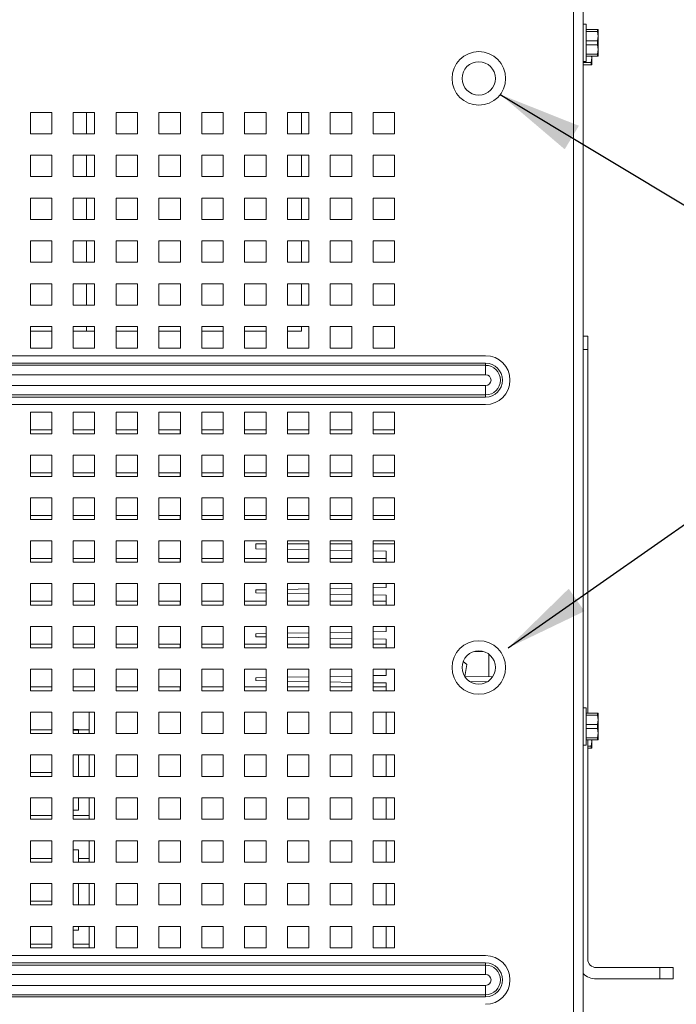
# Paper-space layout '3' of a CAD drawing. Header units: inches. Extents: x 1 to 109, y 1 to 85.
# Tile 105 of 109: x 61 to 66, y 71 to 78. Entities that reach past the tile are written whole.
import ezdxf

# ---------------------------------------------------------------- set-up
doc = ezdxf.new("R2010")
doc.units = ezdxf.units.IN
doc.header["$MEASUREMENT"] = 0
doc.styles.get("Standard").update_dxf_attribs({"font": 'GOTHIC.TTF'})
doc.dimstyles.new('SLDDIMSTYLE2', dxfattribs={"dimtxt": 0, "dimasz": 0.65, "dimexe": 0, "dimexo": 0.0625, "dimgap": 0, "dimtad": 0, "dimtih": 1, "dimtoh": 1, "dimdec": 0, "dimrnd": 1e-09, "dimzin": 0, "dimdsep": 46, "dimtxsty": 'STANDARD', "dimsah": 1, "dimcen": 0.09, "dimadec": 0, "dimazin": 0, "dimtfac": 0.65, "dimtdec": 0, "dimtofl": 0, "dimtmove": 0, "dimatfit": 3, "dimfxl": 1, "dimfrac": 2, "dimtolj": 1, "dimtzin": 0, "dimarcsym": 0})

psp = doc.layouts.new('3')

# ---------------------------------------------------------------- linework, layer by layer
at = {"color": 7, "linetype": 'Continuous', "lineweight": 15, "ltscale": 5}
for p, q in [((65.2432, 66.5449), (65.2432, 79.7501)), ((65.3172, 79.7501), (65.3172, 66.5449)), ((65.3407, 78.2734), (65.3172, 78.2734)), ((65.3407, 77.9834), (65.3407, 78.2734)), ((65.3407, 78.2326), (65.431, 78.2326)), ((65.431, 78.2161), (65.431, 78.2326)), ((65.4347, 78.2317), (65.4343, 78.2326)), ((65.4347, 78.2317), (65.4347, 78.1805)), ((65.431, 78.2161), (65.3407, 78.2161)), ((65.3407, 78.1448), (65.431, 78.1448)), ((65.4347, 78.1805), (65.431, 78.2161)), ((65.431, 78.1448), (65.4347, 78.1805)), ((65.431, 78.112), (65.431, 78.1448)), ((65.4347, 78.1805), (65.4347, 78.0763)), ((65.431, 78.112), (65.3407, 78.112)), ((65.4347, 78.0763), (65.431, 78.112)), ((65.431, 78.0407), (65.4347, 78.0763)), ((65.4347, 78.0251), (65.4347, 78.0763)), ((65.3407, 78.0407), (65.431, 78.0407)), ((65.431, 78.0242), (65.3407, 78.0242)), ((65.3812, 77.975), (65.3849, 78.0107)), ((65.3849, 78.0107), (65.3835, 78.0242)), ((65.3849, 78.0242), (65.3849, 78.0107)), ((65.3849, 77.9594), (65.3849, 78.0107)), ((65.431, 78.0242), (65.431, 78.0407)), ((65.4343, 78.0242), (65.4347, 78.0251)), ((65.3172, 77.9834), (65.3407, 77.9834)), ((65.3172, 77.975), (65.3812, 77.975)), ((65.3812, 77.9586), (65.3172, 77.9586)), ((65.3812, 77.9586), (65.3812, 77.975)), ((65.3845, 77.9586), (65.3849, 77.9594)), ((61.1842, 77.5876), (61.0175, 77.5876)), ((61.0175, 77.5876), (61.0175, 77.4209)), ((61.1842, 77.4209), (61.1842, 77.5876)), ((61.5175, 77.5876), (61.3509, 77.5876)), ((61.3509, 77.5876), (61.3509, 77.4209)), ((61.5175, 77.4209), (61.5175, 77.5876)), ((61.8509, 77.5876), (61.6842, 77.5876)), ((61.6842, 77.5876), (61.6842, 77.4209)), ((61.8509, 77.4209), (61.8509, 77.5876)), ((62.1842, 77.5876), (62.0175, 77.5876)), ((62.0175, 77.5876), (62.0175, 77.4209)), ((62.1842, 77.4209), (62.1842, 77.5876)), ((62.5175, 77.5876), (62.3509, 77.5876)), ((62.3509, 77.5876), (62.3509, 77.4209)), ((62.5175, 77.4209), (62.5175, 77.5876)), ((62.8509, 77.5876), (62.6842, 77.5876)), ((62.6842, 77.5876), (62.6842, 77.4209)), ((62.8509, 77.4209), (62.8509, 77.5876)), ((63.1842, 77.5876), (63.0175, 77.5876)), ((63.0175, 77.5876), (63.0175, 77.4209)), ((63.1257, 77.4209), (63.1257, 77.5876)), ((63.1842, 77.4209), (63.1842, 77.5876)), ((63.5175, 77.5876), (63.3509, 77.5876)), ((63.3509, 77.5876), (63.3509, 77.4209)), ((63.5175, 77.4209), (63.5175, 77.5876)), ((63.8509, 77.5876), (63.6842, 77.5876)), ((63.6842, 77.5876), (63.6842, 77.4209)), ((63.8509, 77.4209), (63.8509, 77.5876)), ((61.0175, 77.4209), (61.1842, 77.4209)), ((61.3509, 77.4209), (61.5175, 77.4209)), ((61.6842, 77.4209), (61.8509, 77.4209)), ((62.0175, 77.4209), (62.1842, 77.4209)), ((62.3509, 77.4209), (62.5175, 77.4209)), ((62.6842, 77.4209), (62.8509, 77.4209)), ((63.0175, 77.4209), (63.1842, 77.4209)), ((63.3509, 77.4209), (63.5175, 77.4209)), ((63.6842, 77.4209), (63.8509, 77.4209)), ((61.1842, 77.2542), (61.0175, 77.2542)), ((61.0175, 77.2542), (61.0175, 77.0876)), ((61.1842, 77.0876), (61.1842, 77.2542)), ((61.5175, 77.2542), (61.3509, 77.2542)), ((61.3509, 77.2542), (61.3509, 77.0876)), ((61.5175, 77.0876), (61.5175, 77.2542)), ((61.8509, 77.2542), (61.6842, 77.2542)), ((61.6842, 77.2542), (61.6842, 77.0876)), ((61.8509, 77.0876), (61.8509, 77.2542)), ((62.1842, 77.2542), (62.0175, 77.2542)), ((62.0175, 77.2542), (62.0175, 77.0876)), ((62.1842, 77.0876), (62.1842, 77.2542)), ((62.5175, 77.2542), (62.3509, 77.2542)), ((62.3509, 77.2542), (62.3509, 77.0876)), ((62.5175, 77.0876), (62.5175, 77.2542)), ((62.8509, 77.2542), (62.6842, 77.2542)), ((62.6842, 77.2542), (62.6842, 77.0876)), ((62.8509, 77.0876), (62.8509, 77.2542)), ((63.1842, 77.2542), (63.0175, 77.2542)), ((63.0175, 77.2542), (63.0175, 77.0876)), ((63.1257, 77.0876), (63.1257, 77.2542)), ((63.1842, 77.0876), (63.1842, 77.2542)), ((63.5175, 77.2542), (63.3509, 77.2542)), ((63.3509, 77.2542), (63.3509, 77.0876)), ((63.5175, 77.0876), (63.5175, 77.2542)), ((63.8509, 77.2542), (63.6842, 77.2542)), ((63.6842, 77.2542), (63.6842, 77.0876)), ((63.8509, 77.0876), (63.8509, 77.2542)), ((61.0175, 77.0876), (61.1842, 77.0876)), ((61.3509, 77.0876), (61.5175, 77.0876)), ((61.6842, 77.0876), (61.8509, 77.0876)), ((62.0175, 77.0876), (62.1842, 77.0876)), ((62.3509, 77.0876), (62.5175, 77.0876)), ((62.6842, 77.0876), (62.8509, 77.0876)), ((63.0175, 77.0876), (63.1842, 77.0876)), ((63.3509, 77.0876), (63.5175, 77.0876)), ((63.6842, 77.0876), (63.8509, 77.0876)), ((61.1842, 76.9209), (61.0175, 76.9209)), ((61.0175, 76.9209), (61.0175, 76.7542)), ((61.1842, 76.7542), (61.1842, 76.9209)), ((61.5175, 76.9209), (61.3509, 76.9209)), ((61.3509, 76.9209), (61.3509, 76.7542)), ((61.5175, 76.7542), (61.5175, 76.9209)), ((61.8509, 76.9209), (61.6842, 76.9209)), ((61.6842, 76.9209), (61.6842, 76.7542)), ((61.8509, 76.7542), (61.8509, 76.9209)), ((62.1842, 76.9209), (62.0175, 76.9209)), ((62.0175, 76.9209), (62.0175, 76.7542)), ((62.1842, 76.7542), (62.1842, 76.9209)), ((62.5175, 76.9209), (62.3509, 76.9209)), ((62.3509, 76.9209), (62.3509, 76.7542)), ((62.5175, 76.7542), (62.5175, 76.9209)), ((62.8509, 76.9209), (62.6842, 76.9209)), ((62.6842, 76.9209), (62.6842, 76.7542)), ((62.8509, 76.7542), (62.8509, 76.9209)), ((63.1842, 76.9209), (63.0175, 76.9209)), ((63.0175, 76.9209), (63.0175, 76.7542)), ((63.1257, 76.7542), (63.1257, 76.9209)), ((63.1842, 76.7542), (63.1842, 76.9209)), ((63.5175, 76.9209), (63.3509, 76.9209)), ((63.3509, 76.9209), (63.3509, 76.7542)), ((63.5175, 76.7542), (63.5175, 76.9209)), ((63.8509, 76.9209), (63.6842, 76.9209)), ((63.6842, 76.9209), (63.6842, 76.7542)), ((63.8509, 76.7542), (63.8509, 76.9209)), ((61.0175, 76.7542), (61.1842, 76.7542)), ((61.3509, 76.7542), (61.5175, 76.7542)), ((61.6842, 76.7542), (61.8509, 76.7542)), ((62.0175, 76.7542), (62.1842, 76.7542)), ((62.3509, 76.7542), (62.5175, 76.7542)), ((62.6842, 76.7542), (62.8509, 76.7542)), ((63.0175, 76.7542), (63.1842, 76.7542)), ((63.3509, 76.7542), (63.5175, 76.7542)), ((63.6842, 76.7542), (63.8509, 76.7542)), ((61.1842, 76.5876), (61.0175, 76.5876)), ((61.0175, 76.5876), (61.0175, 76.4209)), ((61.1842, 76.4209), (61.1842, 76.5876)), ((61.5175, 76.5876), (61.3509, 76.5876)), ((61.3509, 76.5876), (61.3509, 76.4209)), ((61.5175, 76.4209), (61.5175, 76.5876)), ((61.8509, 76.5876), (61.6842, 76.5876)), ((61.6842, 76.5876), (61.6842, 76.4209)), ((61.8509, 76.4209), (61.8509, 76.5876)), ((62.1842, 76.5876), (62.0175, 76.5876)), ((62.0175, 76.5876), (62.0175, 76.4209)), ((62.1842, 76.4209), (62.1842, 76.5876)), ((62.5175, 76.5876), (62.3509, 76.5876)), ((62.3509, 76.5876), (62.3509, 76.4209)), ((62.5175, 76.4209), (62.5175, 76.5876)), ((62.8509, 76.5876), (62.6842, 76.5876)), ((62.6842, 76.5876), (62.6842, 76.4209)), ((62.8509, 76.4209), (62.8509, 76.5876)), ((63.1842, 76.5876), (63.0175, 76.5876)), ((63.0175, 76.5876), (63.0175, 76.4209)), ((63.1257, 76.4209), (63.1257, 76.5876)), ((63.1842, 76.4209), (63.1842, 76.5876)), ((63.5175, 76.5876), (63.3509, 76.5876)), ((63.3509, 76.5876), (63.3509, 76.4209)), ((63.5175, 76.4209), (63.5175, 76.5876)), ((63.8509, 76.5876), (63.6842, 76.5876)), ((63.6842, 76.5876), (63.6842, 76.4209)), ((63.8509, 76.4209), (63.8509, 76.5876)), ((61.0175, 76.4209), (61.1842, 76.4209)), ((61.3509, 76.4209), (61.5175, 76.4209)), ((61.6842, 76.4209), (61.8509, 76.4209)), ((62.0175, 76.4209), (62.1842, 76.4209)), ((62.3509, 76.4209), (62.5175, 76.4209)), ((62.6842, 76.4209), (62.8509, 76.4209)), ((63.0175, 76.4209), (63.1842, 76.4209)), ((63.3509, 76.4209), (63.5175, 76.4209)), ((63.6842, 76.4209), (63.8509, 76.4209)), ((61.1842, 76.2542), (61.0175, 76.2542)), ((61.0175, 76.2542), (61.0175, 76.0876)), ((61.1842, 76.0876), (61.1842, 76.2542)), ((61.5175, 76.2542), (61.3509, 76.2542)), ((61.3509, 76.2542), (61.3509, 76.0876)), ((61.5175, 76.0876), (61.5175, 76.2542)), ((61.8509, 76.2542), (61.6842, 76.2542)), ((61.6842, 76.2542), (61.6842, 76.0876)), ((61.8509, 76.0876), (61.8509, 76.2542)), ((62.1842, 76.2542), (62.0175, 76.2542)), ((62.0175, 76.2542), (62.0175, 76.0876)), ((62.1842, 76.0876), (62.1842, 76.2542)), ((62.5175, 76.2542), (62.3509, 76.2542)), ((62.3509, 76.2542), (62.3509, 76.0876)), ((62.5175, 76.0876), (62.5175, 76.2542)), ((62.8509, 76.2542), (62.6842, 76.2542)), ((62.6842, 76.2542), (62.6842, 76.0876)), ((62.8509, 76.0876), (62.8509, 76.2542)), ((63.1842, 76.2542), (63.0175, 76.2542)), ((63.0175, 76.2542), (63.0175, 76.0876)), ((63.1257, 76.0876), (63.1257, 76.2542)), ((63.1842, 76.0876), (63.1842, 76.2542)), ((63.5175, 76.2542), (63.3509, 76.2542)), ((63.3509, 76.2542), (63.3509, 76.0876)), ((63.5175, 76.0876), (63.5175, 76.2542)), ((63.8509, 76.2542), (63.6842, 76.2542)), ((63.6842, 76.2542), (63.6842, 76.0876)), ((63.8509, 76.0876), (63.8509, 76.2542)), ((61.0175, 76.0876), (61.1842, 76.0876)), ((61.3509, 76.0876), (61.5175, 76.0876)), ((61.6842, 76.0876), (61.8509, 76.0876)), ((62.0175, 76.0876), (62.1842, 76.0876)), ((62.3509, 76.0876), (62.5175, 76.0876)), ((62.6842, 76.0876), (62.8509, 76.0876)), ((63.0175, 76.0876), (63.1842, 76.0876)), ((63.3509, 76.0876), (63.5175, 76.0876)), ((63.6842, 76.0876), (63.8509, 76.0876)), ((61.1842, 75.9209), (61.0175, 75.9209)), ((61.0175, 75.9209), (61.0175, 75.7542)), ((61.1842, 75.7542), (61.1842, 75.9209)), ((61.5175, 75.9209), (61.3509, 75.9209)), ((61.3509, 75.9209), (61.3509, 75.7542)), ((61.5175, 75.7542), (61.5175, 75.9209)), ((61.8509, 75.9209), (61.6842, 75.9209)), ((61.6842, 75.9209), (61.6842, 75.7542)), ((61.8509, 75.7542), (61.8509, 75.9209)), ((62.1842, 75.9209), (62.0175, 75.9209)), ((62.0175, 75.9209), (62.0175, 75.7542)), ((62.1842, 75.7542), (62.1842, 75.9209)), ((62.5175, 75.9209), (62.3509, 75.9209)), ((62.3509, 75.9209), (62.3509, 75.7542)), ((62.5175, 75.7542), (62.5175, 75.9209)), ((62.8509, 75.9209), (62.6842, 75.9209)), ((62.6842, 75.9209), (62.6842, 75.7542)), ((62.8509, 75.7542), (62.8509, 75.9209)), ((63.1842, 75.9209), (63.0175, 75.9209)), ((63.0175, 75.9209), (63.0175, 75.7542)), ((63.1257, 75.8859), (63.1257, 75.9209)), ((63.1842, 75.7542), (63.1842, 75.9209)), ((63.5175, 75.9209), (63.3509, 75.9209)), ((63.3509, 75.9209), (63.3509, 75.7542)), ((63.5175, 75.7542), (63.5175, 75.9209)), ((63.8509, 75.9209), (63.6842, 75.9209)), ((63.6842, 75.9209), (63.6842, 75.7542)), ((63.8509, 75.7542), (63.8509, 75.9209)), ((61.1842, 75.8859), (61.0175, 75.8859)), ((61.4547, 75.8859), (61.3509, 75.8859)), ((61.5175, 75.8859), (61.4547, 75.8859)), ((61.8509, 75.8859), (61.6842, 75.8859)), ((62.1842, 75.8859), (62.0175, 75.8859)), ((62.5175, 75.8859), (62.3509, 75.8859)), ((62.8509, 75.8859), (62.6842, 75.8859)), ((63.1257, 75.8859), (63.0175, 75.8859)), ((65.3172, 75.8462), (65.3545, 75.8462)), ((65.3545, 75.8462), (65.3545, 75.742)), ((48.3092, 75.6941), (64.5592, 75.6941)), ((61.0175, 75.7542), (61.1842, 75.7542)), ((61.3509, 75.7542), (61.5175, 75.7542)), ((61.6842, 75.7542), (61.8509, 75.7542)), ((62.0175, 75.7542), (62.1842, 75.7542)), ((62.3509, 75.7542), (62.5175, 75.7542)), ((62.6842, 75.7542), (62.8509, 75.7542)), ((63.0175, 75.7542), (63.1842, 75.7542)), ((63.3509, 75.7542), (63.5175, 75.7542)), ((63.6842, 75.7542), (63.8509, 75.7542)), ((65.3545, 72.9134), (65.3545, 75.742)), ((48.3092, 75.6359), (64.5592, 75.6359)), ((48.3092, 75.6194), (64.5592, 75.6194)), ((64.5592, 75.6194), (64.5592, 75.6359)), ((64.5592, 75.6194), (64.5592, 75.5466)), ((64.5592, 75.5466), (48.3092, 75.5466)), ((48.3092, 75.4619), (64.5592, 75.4619)), ((64.5592, 75.3891), (64.5592, 75.4619)), ((64.5592, 75.3891), (48.3092, 75.3891)), ((64.5592, 75.3726), (64.5592, 75.3891)), ((64.5592, 75.3726), (48.3092, 75.3726)), ((64.5592, 75.3144), (48.3092, 75.3144)), ((61.1842, 75.2542), (61.0175, 75.2542)), ((61.0175, 75.2542), (61.0175, 75.0876)), ((61.1842, 75.0876), (61.1842, 75.2542)), ((61.5175, 75.2542), (61.3509, 75.2542)), ((61.3509, 75.2542), (61.3509, 75.0876)), ((61.5175, 75.0876), (61.5175, 75.2542)), ((61.8509, 75.2542), (61.6842, 75.2542)), ((61.6842, 75.2542), (61.6842, 75.0876)), ((61.8509, 75.0876), (61.8509, 75.2542)), ((62.1842, 75.2542), (62.0175, 75.2542)), ((62.0175, 75.2542), (62.0175, 75.0876)), ((62.1842, 75.0876), (62.1842, 75.2542)), ((62.5175, 75.2542), (62.3509, 75.2542)), ((62.3509, 75.2542), (62.3509, 75.0876)), ((62.5175, 75.0876), (62.5175, 75.2542)), ((62.8509, 75.2542), (62.6842, 75.2542)), ((62.6842, 75.2542), (62.6842, 75.0876)), ((62.8509, 75.0876), (62.8509, 75.2542)), ((63.1842, 75.2542), (63.0175, 75.2542)), ((63.0175, 75.2542), (63.0175, 75.0876)), ((63.1842, 75.0876), (63.1842, 75.2542)), ((63.5175, 75.2542), (63.3509, 75.2542)), ((63.3509, 75.2542), (63.3509, 75.0876)), ((63.5175, 75.0876), (63.5175, 75.2542)), ((63.8509, 75.2542), (63.6842, 75.2542)), ((63.6842, 75.2542), (63.6842, 75.0876)), ((63.8509, 75.0876), (63.8509, 75.2542)), ((61.0175, 75.1167), (61.184, 75.1167)), ((61.0175, 75.0876), (61.1842, 75.0876)), ((61.184, 75.1167), (61.184, 75.0876)), ((61.3509, 75.1167), (61.5174, 75.1167)), ((61.3509, 75.0876), (61.5175, 75.0876)), ((61.5174, 75.1167), (61.5174, 75.0876)), ((61.6842, 75.1167), (61.8507, 75.1167)), ((61.6842, 75.0876), (61.8509, 75.0876)), ((61.8507, 75.1167), (61.8507, 75.0876)), ((62.0175, 75.1167), (62.184, 75.1167)), ((62.0175, 75.0876), (62.1842, 75.0876)), ((62.184, 75.1167), (62.184, 75.0876)), ((62.3509, 75.1167), (62.5174, 75.1167)), ((62.3509, 75.0876), (62.5175, 75.0876)), ((62.5174, 75.1167), (62.5174, 75.0876)), ((62.6842, 75.1167), (62.8507, 75.1167)), ((62.6842, 75.0876), (62.8509, 75.0876)), ((62.8507, 75.1167), (62.8507, 75.0876)), ((63.0175, 75.1167), (63.184, 75.1167)), ((63.0175, 75.0876), (63.1842, 75.0876)), ((63.184, 75.1167), (63.184, 75.0876)), ((63.3509, 75.1167), (63.5174, 75.1167)), ((63.3509, 75.0876), (63.5175, 75.0876)), ((63.5174, 75.1167), (63.5174, 75.0876)), ((63.6842, 75.1167), (63.8507, 75.1167)), ((63.6842, 75.0876), (63.8509, 75.0876)), ((63.8507, 75.1167), (63.8507, 75.0876)), ((61.1842, 74.9209), (61.0175, 74.9209)), ((61.0175, 74.9209), (61.0175, 74.7542)), ((61.1842, 74.7542), (61.1842, 74.9209)), ((61.5175, 74.9209), (61.3509, 74.9209)), ((61.3509, 74.9209), (61.3509, 74.7542)), ((61.5175, 74.7542), (61.5175, 74.9209)), ((61.8509, 74.9209), (61.6842, 74.9209)), ((61.6842, 74.9209), (61.6842, 74.7542)), ((61.8509, 74.7542), (61.8509, 74.9209)), ((62.1842, 74.9209), (62.0175, 74.9209)), ((62.0175, 74.9209), (62.0175, 74.7542)), ((62.1842, 74.7542), (62.1842, 74.9209)), ((62.5175, 74.9209), (62.3509, 74.9209)), ((62.3509, 74.9209), (62.3509, 74.7542)), ((62.5175, 74.7542), (62.5175, 74.9209)), ((62.8509, 74.9209), (62.6842, 74.9209)), ((62.6842, 74.9209), (62.6842, 74.7542)), ((62.8509, 74.7542), (62.8509, 74.9209)), ((63.1842, 74.9209), (63.0175, 74.9209)), ((63.0175, 74.9209), (63.0175, 74.7542)), ((63.1842, 74.7542), (63.1842, 74.9209)), ((63.5175, 74.9209), (63.3509, 74.9209)), ((63.3509, 74.9209), (63.3509, 74.7542)), ((63.5175, 74.7542), (63.5175, 74.9209)), ((63.8509, 74.9209), (63.6842, 74.9209)), ((63.6842, 74.9209), (63.6842, 74.7542)), ((63.8509, 74.7542), (63.8509, 74.9209)), ((61.0175, 74.7834), (61.184, 74.7834)), ((61.184, 74.7834), (61.184, 74.7542)), ((61.3509, 74.7834), (61.5174, 74.7834)), ((61.5174, 74.7834), (61.5174, 74.7542)), ((61.6842, 74.7834), (61.8507, 74.7834)), ((61.8507, 74.7834), (61.8507, 74.7542)), ((62.0175, 74.7834), (62.184, 74.7834)), ((62.184, 74.7834), (62.184, 74.7542)), ((62.3509, 74.7834), (62.5174, 74.7834)), ((62.5174, 74.7834), (62.5174, 74.7542)), ((62.6842, 74.7834), (62.8507, 74.7834)), ((62.8507, 74.7834), (62.8507, 74.7542)), ((63.0175, 74.7834), (63.184, 74.7834)), ((63.184, 74.7834), (63.184, 74.7542)), ((63.3509, 74.7834), (63.5174, 74.7834)), ((63.5174, 74.7834), (63.5174, 74.7542)), ((63.6842, 74.7834), (63.8507, 74.7834)), ((63.8507, 74.7834), (63.8507, 74.7542)), ((61.0175, 74.7542), (61.1842, 74.7542)), ((61.3509, 74.7542), (61.5175, 74.7542)), ((61.6842, 74.7542), (61.8509, 74.7542)), ((62.0175, 74.7542), (62.1842, 74.7542)), ((62.3509, 74.7542), (62.5175, 74.7542)), ((62.6842, 74.7542), (62.8509, 74.7542)), ((63.0175, 74.7542), (63.1842, 74.7542)), ((63.3509, 74.7542), (63.5175, 74.7542)), ((63.6842, 74.7542), (63.8509, 74.7542)), ((61.1842, 74.5876), (61.0175, 74.5876)), ((61.0175, 74.5876), (61.0175, 74.4209)), ((61.1842, 74.4209), (61.1842, 74.5876)), ((61.5175, 74.5876), (61.3509, 74.5876)), ((61.3509, 74.5876), (61.3509, 74.4209)), ((61.5175, 74.4209), (61.5175, 74.5876)), ((61.8509, 74.5876), (61.6842, 74.5876)), ((61.6842, 74.5876), (61.6842, 74.4209)), ((61.8509, 74.4209), (61.8509, 74.5876)), ((62.1842, 74.5876), (62.0175, 74.5876)), ((62.0175, 74.5876), (62.0175, 74.4209)), ((62.1842, 74.4209), (62.1842, 74.5876)), ((62.5175, 74.5876), (62.3509, 74.5876)), ((62.3509, 74.5876), (62.3509, 74.4209)), ((62.5175, 74.4209), (62.5175, 74.5876)), ((62.8509, 74.5876), (62.6842, 74.5876)), ((62.6842, 74.5876), (62.6842, 74.4209)), ((62.8509, 74.4209), (62.8509, 74.5876)), ((63.1842, 74.5876), (63.0175, 74.5876)), ((63.0175, 74.5876), (63.0175, 74.4209)), ((63.1842, 74.4209), (63.1842, 74.5876)), ((63.5175, 74.5876), (63.3509, 74.5876)), ((63.3509, 74.5876), (63.3509, 74.4209)), ((63.5175, 74.4209), (63.5175, 74.5876)), ((63.8509, 74.5876), (63.6842, 74.5876)), ((63.6842, 74.5876), (63.6842, 74.4209)), ((63.8509, 74.4209), (63.8509, 74.5876)), ((61.0175, 74.4501), (61.184, 74.4501)), ((61.0175, 74.4209), (61.1842, 74.4209)), ((61.184, 74.4501), (61.184, 74.4209)), ((61.3509, 74.4501), (61.5174, 74.4501)), ((61.3509, 74.4209), (61.5175, 74.4209)), ((61.5174, 74.4501), (61.5174, 74.4209)), ((61.6842, 74.4501), (61.8507, 74.4501)), ((61.6842, 74.4209), (61.8509, 74.4209)), ((61.8507, 74.4501), (61.8507, 74.4209)), ((62.0175, 74.4501), (62.184, 74.4501)), ((62.0175, 74.4209), (62.1842, 74.4209)), ((62.184, 74.4501), (62.184, 74.4209)), ((62.3509, 74.4501), (62.5174, 74.4501)), ((62.3509, 74.4209), (62.5175, 74.4209)), ((62.5174, 74.4501), (62.5174, 74.4209)), ((62.6842, 74.4501), (62.8507, 74.4501)), ((62.6842, 74.4209), (62.8509, 74.4209)), ((62.8507, 74.4501), (62.8507, 74.4209)), ((63.0175, 74.4501), (63.184, 74.4501)), ((63.0175, 74.4209), (63.1842, 74.4209)), ((63.184, 74.4501), (63.184, 74.4209)), ((63.3509, 74.4501), (63.5174, 74.4501)), ((63.3509, 74.4209), (63.5175, 74.4209)), ((63.5174, 74.4501), (63.5174, 74.4209)), ((63.6842, 74.4501), (63.8507, 74.4501)), ((63.6842, 74.4209), (63.8509, 74.4209)), ((63.8507, 74.4501), (63.8507, 74.4209)), ((61.1842, 74.2542), (61.0175, 74.2542)), ((61.0175, 74.2542), (61.0175, 74.0876)), ((61.1842, 74.0876), (61.1842, 74.2542)), ((61.5175, 74.2542), (61.3509, 74.2542)), ((61.3509, 74.2542), (61.3509, 74.0876)), ((61.5175, 74.0876), (61.5175, 74.2542)), ((61.8509, 74.2542), (61.6842, 74.2542)), ((61.6842, 74.2542), (61.6842, 74.0876)), ((61.8509, 74.0876), (61.8509, 74.2542)), ((62.1842, 74.2542), (62.0175, 74.2542)), ((62.0175, 74.2542), (62.0175, 74.0876)), ((62.1842, 74.0876), (62.1842, 74.2542)), ((62.5175, 74.2542), (62.3509, 74.2542)), ((62.3509, 74.2542), (62.3509, 74.0876)), ((62.5175, 74.0876), (62.5175, 74.2542)), ((62.8509, 74.2542), (62.6842, 74.2542)), ((62.6842, 74.2542), (62.6842, 74.0876)), ((62.8509, 74.0876), (62.8509, 74.2542)), ((63.1842, 74.2542), (63.0175, 74.2542)), ((63.0175, 74.2542), (63.0175, 74.0876)), ((63.1842, 74.0876), (63.1842, 74.2542)), ((63.5175, 74.2542), (63.3509, 74.2542)), ((63.3509, 74.2542), (63.3509, 74.0876)), ((63.5175, 74.0876), (63.5175, 74.2542)), ((63.8509, 74.2542), (63.6842, 74.2542)), ((63.6842, 74.2542), (63.6842, 74.0876)), ((63.8509, 74.0876), (63.8509, 74.2542)), ((62.7718, 74.1909), (62.7718, 74.2316)), ((62.8509, 74.2316), (62.7718, 74.2316)), ((62.8509, 74.1896), (62.7718, 74.1909)), ((63.1842, 74.2316), (63.0175, 74.2316)), ((63.1842, 74.1837), (63.0175, 74.1867)), ((63.5175, 74.2316), (63.3509, 74.2316)), ((63.5175, 74.1779), (63.3509, 74.1808)), ((63.8509, 74.2316), (63.6842, 74.2316)), ((63.7864, 74.1732), (63.6842, 74.175)), ((63.7864, 74.0876), (63.7864, 74.1732)), ((61.0175, 74.1167), (61.184, 74.1167)), ((61.0175, 74.0876), (61.1842, 74.0876)), ((61.184, 74.1167), (61.184, 74.0876)), ((61.3509, 74.1167), (61.5174, 74.1167)), ((61.3509, 74.0876), (61.5175, 74.0876)), ((61.5174, 74.1167), (61.5174, 74.0876)), ((61.6842, 74.1167), (61.8507, 74.1167)), ((61.6842, 74.0876), (61.8509, 74.0876)), ((61.8507, 74.1167), (61.8507, 74.0876)), ((62.0175, 74.1167), (62.184, 74.1167)), ((62.0175, 74.0876), (62.1842, 74.0876)), ((62.184, 74.1167), (62.184, 74.0876)), ((62.3509, 74.1167), (62.5174, 74.1167)), ((62.3509, 74.0876), (62.5175, 74.0876)), ((62.5174, 74.1167), (62.5174, 74.0876)), ((62.6842, 74.1167), (62.8507, 74.1167)), ((62.6842, 74.0876), (62.8509, 74.0876)), ((62.8507, 74.1167), (62.8507, 74.0876)), ((63.0175, 74.1167), (63.184, 74.1167)), ((63.0175, 74.0876), (63.1842, 74.0876)), ((63.184, 74.1167), (63.184, 74.0876)), ((63.3509, 74.1167), (63.5174, 74.1167)), ((63.3509, 74.0876), (63.5175, 74.0876)), ((63.5174, 74.1167), (63.5174, 74.0876)), ((63.6842, 74.1167), (63.7864, 74.1167)), ((63.6842, 74.0876), (63.8509, 74.0876)), ((61.1842, 73.9209), (61.0175, 73.9209)), ((61.0175, 73.9209), (61.0175, 73.7542)), ((61.1842, 73.7542), (61.1842, 73.9209)), ((61.5175, 73.9209), (61.3509, 73.9209)), ((61.3509, 73.9209), (61.3509, 73.7542)), ((61.5175, 73.7542), (61.5175, 73.9209)), ((61.8509, 73.9209), (61.6842, 73.9209)), ((61.6842, 73.9209), (61.6842, 73.7542)), ((61.8509, 73.7542), (61.8509, 73.9209)), ((62.1842, 73.9209), (62.0175, 73.9209)), ((62.0175, 73.9209), (62.0175, 73.7542)), ((62.1842, 73.7542), (62.1842, 73.9209)), ((62.5175, 73.9209), (62.3509, 73.9209)), ((62.3509, 73.9209), (62.3509, 73.7542)), ((62.5175, 73.7542), (62.5175, 73.9209)), ((62.8509, 73.9209), (62.6842, 73.9209)), ((62.6842, 73.9209), (62.6842, 73.7542)), ((62.7718, 73.8722), (62.8509, 73.8736)), ((62.7718, 73.8493), (62.7718, 73.8722)), ((62.8509, 73.7542), (62.8509, 73.9209)), ((63.1842, 73.9209), (63.0175, 73.9209)), ((63.0175, 73.9209), (63.0175, 73.7542)), ((63.0175, 73.8765), (63.1842, 73.8794)), ((63.1842, 73.7542), (63.1842, 73.9209)), ((63.5175, 73.9209), (63.3509, 73.9209)), ((63.3509, 73.9209), (63.3509, 73.7542)), ((63.3509, 73.8823), (63.5175, 73.8852)), ((63.5175, 73.7542), (63.5175, 73.9209)), ((63.8509, 73.9209), (63.6842, 73.9209)), ((63.6842, 73.9209), (63.6842, 73.7542)), ((63.6842, 73.8881), (63.7864, 73.8899)), ((63.7864, 73.8899), (63.7864, 73.9209)), ((63.8509, 73.7542), (63.8509, 73.9209)), ((61.0175, 73.7834), (61.184, 73.7834)), ((61.184, 73.7834), (61.184, 73.7542)), ((61.3509, 73.7834), (61.5174, 73.7834)), ((61.5174, 73.7834), (61.5174, 73.7542)), ((61.6842, 73.7834), (61.8507, 73.7834)), ((61.8507, 73.7834), (61.8507, 73.7542)), ((62.0175, 73.7834), (62.184, 73.7834)), ((62.184, 73.7834), (62.184, 73.7542)), ((62.3509, 73.7834), (62.5174, 73.7834)), ((62.5174, 73.7834), (62.5174, 73.7542)), ((62.6842, 73.7834), (62.8507, 73.7834)), ((62.8509, 73.8479), (62.7718, 73.8493)), ((62.8507, 73.7834), (62.8507, 73.7542)), ((63.1842, 73.8421), (63.0175, 73.845)), ((63.0175, 73.7834), (63.184, 73.7834)), ((63.184, 73.7834), (63.184, 73.7542)), ((63.5175, 73.8363), (63.3509, 73.8392)), ((63.3509, 73.7834), (63.5174, 73.7834)), ((63.5174, 73.7834), (63.5174, 73.7542)), ((63.7864, 73.8316), (63.6842, 73.8334)), ((63.6842, 73.7834), (63.7864, 73.7834)), ((63.7864, 73.7542), (63.7864, 73.8316)), ((61.0175, 73.7542), (61.1842, 73.7542)), ((61.3509, 73.7542), (61.5175, 73.7542)), ((61.6842, 73.7542), (61.8509, 73.7542)), ((62.0175, 73.7542), (62.1842, 73.7542)), ((62.3509, 73.7542), (62.5175, 73.7542)), ((62.6842, 73.7542), (62.8509, 73.7542)), ((63.0175, 73.7542), (63.1842, 73.7542)), ((63.3509, 73.7542), (63.5175, 73.7542)), ((63.6842, 73.7542), (63.8509, 73.7542)), ((61.1842, 73.5876), (61.0175, 73.5876)), ((61.0175, 73.5876), (61.0175, 73.4209)), ((61.1842, 73.4209), (61.1842, 73.5876)), ((61.5175, 73.5876), (61.3509, 73.5876)), ((61.3509, 73.5876), (61.3509, 73.4209)), ((61.5175, 73.4209), (61.5175, 73.5876)), ((61.8509, 73.5876), (61.6842, 73.5876)), ((61.6842, 73.5876), (61.6842, 73.4209)), ((61.8509, 73.4209), (61.8509, 73.5876)), ((62.1842, 73.5876), (62.0175, 73.5876)), ((62.0175, 73.5876), (62.0175, 73.4209)), ((62.1842, 73.4209), (62.1842, 73.5876)), ((62.5175, 73.5876), (62.3509, 73.5876)), ((62.3509, 73.5876), (62.3509, 73.4209)), ((62.5175, 73.4209), (62.5175, 73.5876)), ((62.8509, 73.5876), (62.6842, 73.5876)), ((62.6842, 73.5876), (62.6842, 73.4209)), ((62.8509, 73.4209), (62.8509, 73.5876)), ((63.1842, 73.5876), (63.0175, 73.5876)), ((63.0175, 73.5876), (63.0175, 73.4209)), ((63.1842, 73.4209), (63.1842, 73.5876)), ((63.5175, 73.5876), (63.3509, 73.5876)), ((63.3509, 73.5876), (63.3509, 73.4209)), ((63.5175, 73.4209), (63.5175, 73.5876)), ((63.8509, 73.5876), (63.6842, 73.5876)), ((63.6842, 73.5876), (63.6842, 73.4209)), ((63.6842, 73.5465), (63.7864, 73.5482)), ((63.7864, 73.5482), (63.7864, 73.5876)), ((63.8509, 73.4209), (63.8509, 73.5876)), ((62.7718, 73.5305), (62.8509, 73.5319)), ((62.7718, 73.5076), (62.7718, 73.5305)), ((62.8509, 73.5062), (62.7718, 73.5076)), ((63.0175, 73.5348), (63.1842, 73.5377)), ((63.1842, 73.5004), (63.0175, 73.5033)), ((63.3509, 73.5406), (63.5175, 73.5435)), ((63.5175, 73.4946), (63.3509, 73.4975)), ((63.7864, 73.4899), (63.6842, 73.4917)), ((63.7864, 73.4209), (63.7864, 73.4899)), ((61.0175, 73.4501), (61.184, 73.4501)), ((61.0175, 73.4209), (61.1842, 73.4209)), ((61.184, 73.4501), (61.184, 73.4209)), ((61.3509, 73.4501), (61.5174, 73.4501)), ((61.3509, 73.4209), (61.5175, 73.4209)), ((61.5174, 73.4501), (61.5174, 73.4209)), ((61.6842, 73.4501), (61.8507, 73.4501)), ((61.6842, 73.4209), (61.8509, 73.4209)), ((61.8507, 73.4501), (61.8507, 73.4209)), ((62.0175, 73.4501), (62.184, 73.4501)), ((62.0175, 73.4209), (62.1842, 73.4209)), ((62.184, 73.4501), (62.184, 73.4209)), ((62.3509, 73.4501), (62.5174, 73.4501)), ((62.3509, 73.4209), (62.5175, 73.4209)), ((62.5174, 73.4501), (62.5174, 73.4209)), ((62.6842, 73.4501), (62.8507, 73.4501)), ((62.6842, 73.4209), (62.8509, 73.4209)), ((62.8507, 73.4501), (62.8507, 73.4209)), ((63.0175, 73.4501), (63.184, 73.4501)), ((63.0175, 73.4209), (63.1842, 73.4209)), ((63.184, 73.4501), (63.184, 73.4209)), ((63.3509, 73.4501), (63.5174, 73.4501)), ((63.3509, 73.4209), (63.5175, 73.4209)), ((63.5174, 73.4501), (63.5174, 73.4209)), ((63.6842, 73.4501), (63.7864, 73.4501)), ((63.6842, 73.4209), (63.8509, 73.4209)), ((64.5403, 73.3939), (64.4724, 73.3939)), ((64.5851, 73.3718), (64.5851, 73.1954)), ((61.1842, 73.2542), (61.0175, 73.2542)), ((61.0175, 73.2542), (61.0175, 73.0876)), ((61.1842, 73.0876), (61.1842, 73.2542)), ((61.5175, 73.2542), (61.3509, 73.2542)), ((61.3509, 73.2542), (61.3509, 73.0876)), ((61.5175, 73.0876), (61.5175, 73.2542)), ((61.8509, 73.2542), (61.6842, 73.2542)), ((61.6842, 73.2542), (61.6842, 73.0876)), ((61.8509, 73.0876), (61.8509, 73.2542)), ((62.1842, 73.2542), (62.0175, 73.2542)), ((62.0175, 73.2542), (62.0175, 73.0876)), ((62.1842, 73.0876), (62.1842, 73.2542)), ((62.5175, 73.2542), (62.3509, 73.2542)), ((62.3509, 73.2542), (62.3509, 73.0876)), ((62.5175, 73.0876), (62.5175, 73.2542)), ((62.8509, 73.2542), (62.6842, 73.2542)), ((62.6842, 73.2542), (62.6842, 73.0876)), ((62.8509, 73.0876), (62.8509, 73.2542)), ((63.1842, 73.2542), (63.0175, 73.2542)), ((63.0175, 73.2542), (63.0175, 73.0876)), ((63.1842, 73.0876), (63.1842, 73.2542)), ((63.5175, 73.2542), (63.3509, 73.2542)), ((63.3509, 73.2542), (63.3509, 73.0876)), ((63.5175, 73.0876), (63.5175, 73.2542)), ((63.8509, 73.2542), (63.6842, 73.2542)), ((63.6842, 73.2542), (63.6842, 73.0876)), ((63.7864, 73.2066), (63.7864, 73.2542)), ((63.8509, 73.0876), (63.8509, 73.2542)), ((64.4122, 73.2923), (64.3847, 73.3142)), ((64.3983, 73.1986), (64.4122, 73.2923)), ((62.7718, 73.1889), (62.8509, 73.1902)), ((62.7718, 73.1659), (62.7718, 73.1889)), ((62.8509, 73.1646), (62.7718, 73.1659)), ((63.0175, 73.1931), (63.1842, 73.1961)), ((63.3509, 73.199), (63.5175, 73.2019)), ((63.6842, 73.2048), (63.7864, 73.2066)), ((64.6136, 73.1949), (64.3966, 73.1987)), ((61.0175, 73.1167), (61.184, 73.1167)), ((61.0175, 73.0876), (61.1842, 73.0876)), ((61.184, 73.1167), (61.184, 73.0876)), ((61.3509, 73.1167), (61.5174, 73.1167)), ((61.3509, 73.0876), (61.5175, 73.0876)), ((61.5174, 73.1167), (61.5174, 73.0876)), ((61.6842, 73.1167), (61.8507, 73.1167)), ((61.6842, 73.0876), (61.8509, 73.0876)), ((61.8507, 73.1167), (61.8507, 73.0876)), ((62.0175, 73.1167), (62.184, 73.1167)), ((62.0175, 73.0876), (62.1842, 73.0876)), ((62.184, 73.1167), (62.184, 73.0876)), ((62.3509, 73.1167), (62.5174, 73.1167)), ((62.3509, 73.0876), (62.5175, 73.0876)), ((62.5174, 73.1167), (62.5174, 73.0876)), ((62.6842, 73.1167), (62.8507, 73.1167)), ((62.6842, 73.0876), (62.8509, 73.0876)), ((62.8507, 73.1167), (62.8507, 73.0876)), ((63.1842, 73.1587), (63.0175, 73.1617)), ((63.0175, 73.1167), (63.184, 73.1167)), ((63.0175, 73.0876), (63.1842, 73.0876)), ((63.184, 73.1167), (63.184, 73.0876)), ((63.5175, 73.1529), (63.3509, 73.1558)), ((63.3509, 73.1167), (63.5174, 73.1167)), ((63.3509, 73.0876), (63.5175, 73.0876)), ((63.5174, 73.1167), (63.5174, 73.0876)), ((63.7864, 73.1482), (63.6842, 73.15)), ((63.6842, 73.1167), (63.7864, 73.1167)), ((63.6842, 73.0876), (63.8509, 73.0876)), ((63.7864, 73.0876), (63.7864, 73.1482)), ((64.4396, 73.1569), (64.577, 73.1593)), ((65.3407, 72.9542), (65.3172, 72.9542)), ((65.3407, 72.6642), (65.3407, 72.9542)), ((61.1842, 72.9209), (61.0175, 72.9209)), ((61.0175, 72.9209), (61.0175, 72.7542)), ((61.1842, 72.7542), (61.1842, 72.9209)), ((61.5175, 72.9209), (61.3509, 72.9209)), ((61.3509, 72.9209), (61.3509, 72.7542)), ((61.4743, 72.7542), (61.4743, 72.9209)), ((61.5175, 72.7542), (61.5175, 72.9209)), ((61.8509, 72.9209), (61.6842, 72.9209)), ((61.6842, 72.9209), (61.6842, 72.7542)), ((61.6858, 72.9209), (61.6858, 72.7542)), ((61.8509, 72.7542), (61.8509, 72.9209)), ((62.1842, 72.9209), (62.0175, 72.9209)), ((62.0175, 72.9209), (62.0175, 72.7542)), ((62.1842, 72.7542), (62.1842, 72.9209)), ((62.5175, 72.9209), (62.3509, 72.9209)), ((62.3509, 72.9209), (62.3509, 72.7542)), ((62.5175, 72.7542), (62.5175, 72.9209)), ((62.8509, 72.9209), (62.6842, 72.9209)), ((62.6842, 72.9209), (62.6842, 72.7542)), ((62.8509, 72.7542), (62.8509, 72.9209)), ((63.1842, 72.9209), (63.0175, 72.9209)), ((63.0175, 72.9209), (63.0175, 72.7542)), ((63.1842, 72.7542), (63.1842, 72.9209)), ((63.5175, 72.9209), (63.3509, 72.9209)), ((63.3509, 72.9209), (63.3509, 72.7542)), ((63.5175, 72.7542), (63.5175, 72.9209)), ((63.8509, 72.9209), (63.6842, 72.9209)), ((63.6842, 72.9209), (63.6842, 72.7542)), ((63.7864, 72.7542), (63.7864, 72.9209)), ((63.8509, 72.7542), (63.8509, 72.9209)), ((65.3407, 72.9134), (65.431, 72.9134)), ((65.431, 72.897), (65.3407, 72.897)), ((65.431, 72.897), (65.431, 72.9134)), ((65.4347, 72.8613), (65.431, 72.897)), ((65.431, 72.8257), (65.4347, 72.8613)), ((65.4347, 72.9126), (65.4343, 72.9134)), ((65.4347, 72.9126), (65.4347, 72.8613)), ((65.4347, 72.8613), (65.4347, 72.7572)), ((61.0175, 72.7834), (61.184, 72.7834)), ((61.184, 72.7834), (61.184, 72.7542)), ((61.3509, 72.7855), (61.3909, 72.7855)), ((61.3509, 72.782), (61.3909, 72.782)), ((61.3909, 72.782), (61.3909, 72.7855)), ((61.3909, 72.7834), (61.4743, 72.7834)), ((61.3909, 72.7542), (61.3909, 72.782)), ((65.3407, 72.8257), (65.431, 72.8257)), ((65.431, 72.7928), (65.3407, 72.7928)), ((65.431, 72.7928), (65.431, 72.8257)), ((65.4347, 72.7572), (65.431, 72.7928)), ((61.0175, 72.7542), (61.1842, 72.7542)), ((61.3509, 72.7542), (61.5175, 72.7542)), ((61.6842, 72.7542), (61.8509, 72.7542)), ((62.0175, 72.7542), (62.1842, 72.7542)), ((62.3509, 72.7542), (62.5175, 72.7542)), ((62.6842, 72.7542), (62.8509, 72.7542)), ((63.0175, 72.7542), (63.1842, 72.7542)), ((63.3509, 72.7542), (63.5175, 72.7542)), ((63.6842, 72.7542), (63.8509, 72.7542)), ((65.3407, 72.7215), (65.431, 72.7215)), ((65.431, 72.7051), (65.3407, 72.7051)), ((65.3545, 71), (65.3545, 72.7051)), ((65.3849, 72.6915), (65.3835, 72.7051)), ((65.3849, 72.7051), (65.3849, 72.6915)), ((65.431, 72.7215), (65.4347, 72.7572)), ((65.431, 72.7051), (65.431, 72.7215)), ((65.4343, 72.7051), (65.4347, 72.7059)), ((65.4347, 72.7059), (65.4347, 72.7572)), ((65.3172, 72.6642), (65.3407, 72.6642)), ((65.3545, 72.6558), (65.3812, 72.6558)), ((65.3812, 72.6394), (65.3545, 72.6394)), ((65.3812, 72.6558), (65.3849, 72.6915)), ((65.3812, 72.6394), (65.3812, 72.6558)), ((65.3845, 72.6394), (65.3849, 72.6402)), ((65.3849, 72.6402), (65.3849, 72.6915)), ((61.1842, 72.5876), (61.0175, 72.5876)), ((61.0175, 72.5876), (61.0175, 72.4209)), ((61.1842, 72.4209), (61.1842, 72.5876)), ((61.5175, 72.5876), (61.3509, 72.5876)), ((61.3509, 72.5876), (61.3509, 72.4209)), ((61.3909, 72.4732), (61.3909, 72.5876)), ((61.4743, 72.4209), (61.4743, 72.5876)), ((61.5175, 72.4209), (61.5175, 72.5876)), ((61.8509, 72.5876), (61.6842, 72.5876)), ((61.6842, 72.5876), (61.6842, 72.4209)), ((61.6858, 72.5876), (61.6858, 72.4209)), ((61.8509, 72.4209), (61.8509, 72.5876)), ((62.1842, 72.5876), (62.0175, 72.5876)), ((62.0175, 72.5876), (62.0175, 72.4209)), ((62.1842, 72.4209), (62.1842, 72.5876)), ((62.5175, 72.5876), (62.3509, 72.5876)), ((62.3509, 72.5876), (62.3509, 72.4209)), ((62.5175, 72.4209), (62.5175, 72.5876)), ((62.8509, 72.5876), (62.6842, 72.5876)), ((62.6842, 72.5876), (62.6842, 72.4209)), ((62.8509, 72.4209), (62.8509, 72.5876)), ((63.1842, 72.5876), (63.0175, 72.5876)), ((63.0175, 72.5876), (63.0175, 72.4209)), ((63.1842, 72.4209), (63.1842, 72.5876)), ((63.5175, 72.5876), (63.3509, 72.5876)), ((63.3509, 72.5876), (63.3509, 72.4209)), ((63.5175, 72.4209), (63.5175, 72.5876)), ((63.8509, 72.5876), (63.6842, 72.5876)), ((63.6842, 72.5876), (63.6842, 72.4209)), ((63.7864, 72.4209), (63.7864, 72.5876)), ((63.8509, 72.4209), (63.8509, 72.5876)), ((61.3909, 72.4209), (61.3909, 72.4732)), ((61.0175, 72.4501), (61.184, 72.4501)), ((61.0175, 72.4209), (61.1842, 72.4209)), ((61.184, 72.4501), (61.184, 72.4209)), ((61.3509, 72.4209), (61.5175, 72.4209)), ((61.6842, 72.4209), (61.8509, 72.4209)), ((62.0175, 72.4209), (62.1842, 72.4209)), ((62.3509, 72.4209), (62.5175, 72.4209)), ((62.6842, 72.4209), (62.8509, 72.4209)), ((63.0175, 72.4209), (63.1842, 72.4209)), ((63.3509, 72.4209), (63.5175, 72.4209)), ((63.6842, 72.4209), (63.8509, 72.4209)), ((61.1842, 72.2542), (61.0175, 72.2542)), ((61.0175, 72.2542), (61.0175, 72.0876)), ((61.1842, 72.0876), (61.1842, 72.2542)), ((61.5175, 72.2542), (61.3509, 72.2542)), ((61.3509, 72.2542), (61.3509, 72.0876)), ((61.3909, 72.157), (61.3909, 72.2542)), ((61.4743, 72.0876), (61.4743, 72.2542)), ((61.5175, 72.0876), (61.5175, 72.2542)), ((61.8509, 72.2542), (61.6842, 72.2542)), ((61.6842, 72.2542), (61.6842, 72.0876)), ((61.6858, 72.2542), (61.6858, 72.0876)), ((61.8509, 72.0876), (61.8509, 72.2542)), ((62.1842, 72.2542), (62.0175, 72.2542)), ((62.0175, 72.2542), (62.0175, 72.0876)), ((62.1842, 72.0876), (62.1842, 72.2542)), ((62.5175, 72.2542), (62.3509, 72.2542)), ((62.3509, 72.2542), (62.3509, 72.0876)), ((62.5175, 72.0876), (62.5175, 72.2542)), ((62.8509, 72.2542), (62.6842, 72.2542)), ((62.6842, 72.2542), (62.6842, 72.0876)), ((62.8509, 72.0876), (62.8509, 72.2542)), ((63.1842, 72.2542), (63.0175, 72.2542)), ((63.0175, 72.2542), (63.0175, 72.0876)), ((63.1842, 72.0876), (63.1842, 72.2542)), ((63.5175, 72.2542), (63.3509, 72.2542)), ((63.3509, 72.2542), (63.3509, 72.0876)), ((63.5175, 72.0876), (63.5175, 72.2542)), ((63.8509, 72.2542), (63.6842, 72.2542)), ((63.6842, 72.2542), (63.6842, 72.0876)), ((63.7864, 72.0876), (63.7864, 72.2542)), ((63.8509, 72.0876), (63.8509, 72.2542)), ((61.0175, 72.1167), (61.184, 72.1167)), ((61.184, 72.1167), (61.184, 72.0876)), ((61.3509, 72.157), (61.3909, 72.157)), ((61.3509, 72.1167), (61.4743, 72.1167)), ((61.0175, 72.0876), (61.1842, 72.0876)), ((61.3509, 72.0876), (61.5175, 72.0876)), ((61.6842, 72.0876), (61.8509, 72.0876)), ((62.0175, 72.0876), (62.1842, 72.0876)), ((62.3509, 72.0876), (62.5175, 72.0876)), ((62.6842, 72.0876), (62.8509, 72.0876)), ((63.0175, 72.0876), (63.1842, 72.0876)), ((63.3509, 72.0876), (63.5175, 72.0876)), ((63.6842, 72.0876), (63.8509, 72.0876)), ((61.1842, 71.9209), (61.0175, 71.9209)), ((61.0175, 71.9209), (61.0175, 71.7542)), ((61.1842, 71.7542), (61.1842, 71.9209)), ((61.5175, 71.9209), (61.3509, 71.9209)), ((61.3509, 71.9209), (61.3509, 71.7542)), ((61.4743, 71.7542), (61.4743, 71.9209)), ((61.5175, 71.7542), (61.5175, 71.9209)), ((61.8509, 71.9209), (61.6842, 71.9209)), ((61.6842, 71.9209), (61.6842, 71.7542)), ((61.6858, 71.9209), (61.6858, 71.7542)), ((61.8509, 71.7542), (61.8509, 71.9209)), ((62.1842, 71.9209), (62.0175, 71.9209)), ((62.0175, 71.9209), (62.0175, 71.7542)), ((62.1842, 71.7542), (62.1842, 71.9209)), ((62.5175, 71.9209), (62.3509, 71.9209)), ((62.3509, 71.9209), (62.3509, 71.7542)), ((62.5175, 71.7542), (62.5175, 71.9209)), ((62.8509, 71.9209), (62.6842, 71.9209)), ((62.6842, 71.9209), (62.6842, 71.7542)), ((62.8509, 71.7542), (62.8509, 71.9209)), ((63.1842, 71.9209), (63.0175, 71.9209)), ((63.0175, 71.9209), (63.0175, 71.7542)), ((63.1842, 71.7542), (63.1842, 71.9209)), ((63.5175, 71.9209), (63.3509, 71.9209)), ((63.3509, 71.9209), (63.3509, 71.7542)), ((63.5175, 71.7542), (63.5175, 71.9209)), ((63.8509, 71.9209), (63.6842, 71.9209)), ((63.6842, 71.9209), (63.6842, 71.7542)), ((63.7864, 71.9209), (63.7864, 71.7542)), ((63.8509, 71.7542), (63.8509, 71.9209)), ((61.0175, 71.7834), (61.184, 71.7834)), ((61.184, 71.7834), (61.184, 71.7542)), ((61.3509, 71.8487), (61.3909, 71.8487)), ((61.3909, 71.7542), (61.3909, 71.8487)), ((61.3909, 71.7834), (61.4743, 71.7834)), ((61.0175, 71.7542), (61.1842, 71.7542)), ((61.3509, 71.7542), (61.5175, 71.7542)), ((61.6842, 71.7542), (61.8509, 71.7542)), ((62.0175, 71.7542), (62.1842, 71.7542)), ((62.3509, 71.7542), (62.5175, 71.7542)), ((62.6842, 71.7542), (62.8509, 71.7542)), ((63.0175, 71.7542), (63.1842, 71.7542)), ((63.3509, 71.7542), (63.5175, 71.7542)), ((63.6842, 71.7542), (63.8509, 71.7542)), ((61.1842, 71.5876), (61.0175, 71.5876)), ((61.0175, 71.5876), (61.0175, 71.4209)), ((61.1842, 71.4209), (61.1842, 71.5876)), ((61.5175, 71.5876), (61.3509, 71.5876)), ((61.3509, 71.5876), (61.3509, 71.4209)), ((61.3909, 71.4209), (61.3909, 71.5876)), ((61.4743, 71.4209), (61.4743, 71.5876)), ((61.5175, 71.4209), (61.5175, 71.5876)), ((61.8509, 71.5876), (61.6842, 71.5876)), ((61.6842, 71.5876), (61.6842, 71.4209)), ((61.6858, 71.5876), (61.6858, 71.4209)), ((61.8509, 71.4209), (61.8509, 71.5876)), ((62.1842, 71.5876), (62.0175, 71.5876)), ((62.0175, 71.5876), (62.0175, 71.4209)), ((62.1842, 71.4209), (62.1842, 71.5876)), ((62.5175, 71.5876), (62.3509, 71.5876)), ((62.3509, 71.5876), (62.3509, 71.4209)), ((62.5175, 71.4209), (62.5175, 71.5876)), ((62.8509, 71.5876), (62.6842, 71.5876)), ((62.6842, 71.5876), (62.6842, 71.4209)), ((62.8509, 71.4209), (62.8509, 71.5876)), ((63.1842, 71.5876), (63.0175, 71.5876)), ((63.0175, 71.5876), (63.0175, 71.4209)), ((63.1842, 71.4209), (63.1842, 71.5876)), ((63.5175, 71.5876), (63.3509, 71.5876)), ((63.3509, 71.5876), (63.3509, 71.4209)), ((63.5175, 71.4209), (63.5175, 71.5876)), ((63.8509, 71.5876), (63.6842, 71.5876)), ((63.6842, 71.5876), (63.6842, 71.4209)), ((63.7864, 71.5876), (63.7864, 71.4209)), ((63.8509, 71.4209), (63.8509, 71.5876)), ((61.0175, 71.4501), (61.184, 71.4501)), ((61.0175, 71.4209), (61.1842, 71.4209)), ((61.184, 71.4501), (61.184, 71.4209)), ((61.3509, 71.4209), (61.5175, 71.4209)), ((61.6842, 71.4209), (61.8509, 71.4209)), ((62.0175, 71.4209), (62.1842, 71.4209)), ((62.3509, 71.4209), (62.5175, 71.4209)), ((62.6842, 71.4209), (62.8509, 71.4209)), ((63.0175, 71.4209), (63.1842, 71.4209)), ((63.3509, 71.4209), (63.5175, 71.4209)), ((63.6842, 71.4209), (63.8509, 71.4209)), ((61.1842, 71.2542), (61.0175, 71.2542)), ((61.0175, 71.2542), (61.0175, 71.0876)), ((61.1842, 71.0876), (61.1842, 71.2542)), ((61.5175, 71.2542), (61.3509, 71.2542)), ((61.3509, 71.2542), (61.3509, 71.0876)), ((61.3909, 71.2237), (61.3909, 71.2542)), ((61.4743, 71.0876), (61.4743, 71.2542)), ((61.5175, 71.0876), (61.5175, 71.2542)), ((61.8509, 71.2542), (61.6842, 71.2542)), ((61.6842, 71.2542), (61.6842, 71.0876)), ((61.6858, 71.2542), (61.6858, 71.0876)), ((61.8509, 71.0876), (61.8509, 71.2542)), ((62.1842, 71.2542), (62.0175, 71.2542)), ((62.0175, 71.2542), (62.0175, 71.0876)), ((62.1842, 71.0876), (62.1842, 71.2542)), ((62.5175, 71.2542), (62.3509, 71.2542)), ((62.3509, 71.2542), (62.3509, 71.0876)), ((62.5175, 71.0876), (62.5175, 71.2542)), ((62.8509, 71.2542), (62.6842, 71.2542)), ((62.6842, 71.2542), (62.6842, 71.0876)), ((62.8509, 71.0876), (62.8509, 71.2542)), ((63.1842, 71.2542), (63.0175, 71.2542)), ((63.0175, 71.2542), (63.0175, 71.0876)), ((63.1842, 71.0876), (63.1842, 71.2542)), ((63.5175, 71.2542), (63.3509, 71.2542)), ((63.3509, 71.2542), (63.3509, 71.0876)), ((63.5175, 71.0876), (63.5175, 71.2542)), ((63.8509, 71.2542), (63.6842, 71.2542)), ((63.6842, 71.2542), (63.6842, 71.0876)), ((63.7864, 71.2542), (63.7864, 71.0876)), ((63.8509, 71.0876), (63.8509, 71.2542)), ((61.3509, 71.2237), (61.3909, 71.2237)), ((61.3509, 71.2237), (61.3909, 71.2237)), ((61.3909, 71.2237), (61.3909, 71.2237)), ((61.0175, 71.1167), (61.184, 71.1167)), ((61.184, 71.1167), (61.184, 71.0876)), ((61.3509, 71.1167), (61.4743, 71.1167)), ((48.3092, 71.0274), (64.5592, 71.0274)), ((61.0175, 71.0876), (61.1842, 71.0876)), ((61.3509, 71.0876), (61.5175, 71.0876)), ((61.6842, 71.0876), (61.8509, 71.0876)), ((62.0175, 71.0876), (62.1842, 71.0876)), ((62.3509, 71.0876), (62.5175, 71.0876)), ((62.6842, 71.0876), (62.8509, 71.0876)), ((63.0175, 71.0876), (63.1842, 71.0876)), ((63.3509, 71.0876), (63.5175, 71.0876)), ((63.6842, 71.0876), (63.8509, 71.0876)), ((48.3092, 70.9692), (64.5592, 70.9692)), ((48.3092, 70.9527), (64.5592, 70.9527)), ((64.5592, 70.9527), (64.5592, 70.9692)), ((64.5592, 70.9527), (64.5592, 70.8799)), ((64.5592, 70.8799), (48.3092, 70.8799)), ((65.914, 70.9333), (65.4212, 70.9333)), ((65.914, 70.8462), (65.914, 70.9333)), ((65.914, 70.9333), (66.0182, 70.9333)), ((66.0182, 70.9333), (66.0182, 70.8462)), ((48.3092, 70.7952), (64.5592, 70.7952)), ((64.5592, 70.7224), (64.5592, 70.7952)), ((65.4212, 70.8462), (65.914, 70.8462)), ((66.0182, 70.8462), (65.914, 70.8462)), ((64.5592, 70.7224), (48.3092, 70.7224)), ((64.5592, 70.7059), (64.5592, 70.7224)), ((64.5592, 70.7059), (48.3092, 70.7059))]:
    psp.add_line(p, q, dxfattribs=at)
at = {"color": 8, "linetype": 'Continuous', "lineweight": 15, "ltscale": 5}
for p, q in [((61.4547, 77.5876), (61.4547, 77.4209)), ((61.4547, 77.2542), (61.4547, 77.0876)), ((61.4547, 76.9209), (61.4547, 76.7542)), ((61.4547, 76.5876), (61.4547, 76.4209)), ((61.4547, 76.2542), (61.4547, 76.0876)), ((61.4547, 75.9209), (61.4547, 75.8859)), ((65.3545, 75.742), (65.3172, 75.742))]:
    psp.add_line(p, q, dxfattribs=at)
at = {"color": 7, "linetype": 'Continuous', "lineweight": 15, "ltscale": 25}
for centre, radius in [((64.5064, 77.8517), 0.2083), ((64.5064, 77.8517), 0.13), ((64.5064, 73.2684), 0.2083), ((64.5064, 73.2684), 0.13)]:
    psp.add_circle(centre, radius, dxfattribs=at)
for centre, radius, start, end in [((64.5592, 75.5042), 0.1898, 270, 90), ((64.5592, 75.5042), 0.1317, 270, 90), ((64.5592, 75.5042), 0.1151, 270, 90), ((64.5592, 75.5042), 0.0424, 270, 90), ((64.5592, 70.8376), 0.1898, 270, 90), ((64.5592, 70.8376), 0.1317, 270, 90), ((64.5592, 70.8376), 0.1151, 270, 90), ((65.4212, 71), 0.0667, 180, 270), ((64.5592, 70.8376), 0.0424, 270, 90), ((65.4212, 71), 0.1538, 227.46377, 270)]:
    psp.add_arc(centre, radius, start, end, dxfattribs=at)
at = {"color": 7, "linetype": 'Continuous', "lineweight": 15, "ltscale": 5}
for points, knots in [([(65.431, 78.2326), (65.4313, 78.2326), (65.4329, 78.2326), (65.4337, 78.2326), (65.4343, 78.2326)], [0, 0, 0, 0, 0.168309, 1, 1, 1, 1]), ([(65.4343, 78.0242), (65.4337, 78.0242), (65.4329, 78.0242), (65.4313, 78.0242), (65.431, 78.0242)], [0, 0, 0, 0, 0.831691, 1, 1, 1, 1]), ([(65.3845, 77.9586), (65.3838, 77.9586), (65.383, 77.9586), (65.3815, 77.9586), (65.3812, 77.9586)], [0, 0, 0, 0, 0.831725, 1, 1, 1, 1]), ([(65.431, 72.9134), (65.4313, 72.9134), (65.4329, 72.9134), (65.4337, 72.9134), (65.4343, 72.9134)], [0, 0, 0, 0, 0.168309, 1, 1, 1, 1]), ([(65.4343, 72.7051), (65.4337, 72.7051), (65.4329, 72.7051), (65.4313, 72.7051), (65.431, 72.7051)], [0, 0, 0, 0, 0.831691, 1, 1, 1, 1]), ([(65.3845, 72.6394), (65.3838, 72.6394), (65.383, 72.6394), (65.3815, 72.6394), (65.3812, 72.6394)], [0, 0, 0, 0, 0.831725, 1, 1, 1, 1])]:
    psp.add_open_spline(points, degree=3, knots=knots, dxfattribs=at)

# ---------------------------------------------------------------- leaders
at = {"color": 1, "linetype": 'Continuous', "lineweight": 0, "ltscale": 5}
for points in [[(64.6732, 77.727), (68.0122, 75.7169), (69.2425, 75.7169)], [(64.7349, 73.4211), (68.0122, 75.7169), (69.2425, 75.7169)]]:
    psp.add_leader(points, dimstyle='SLDDIMSTYLE2', dxfattribs=at)

doc.saveas('drawing.dxf')
